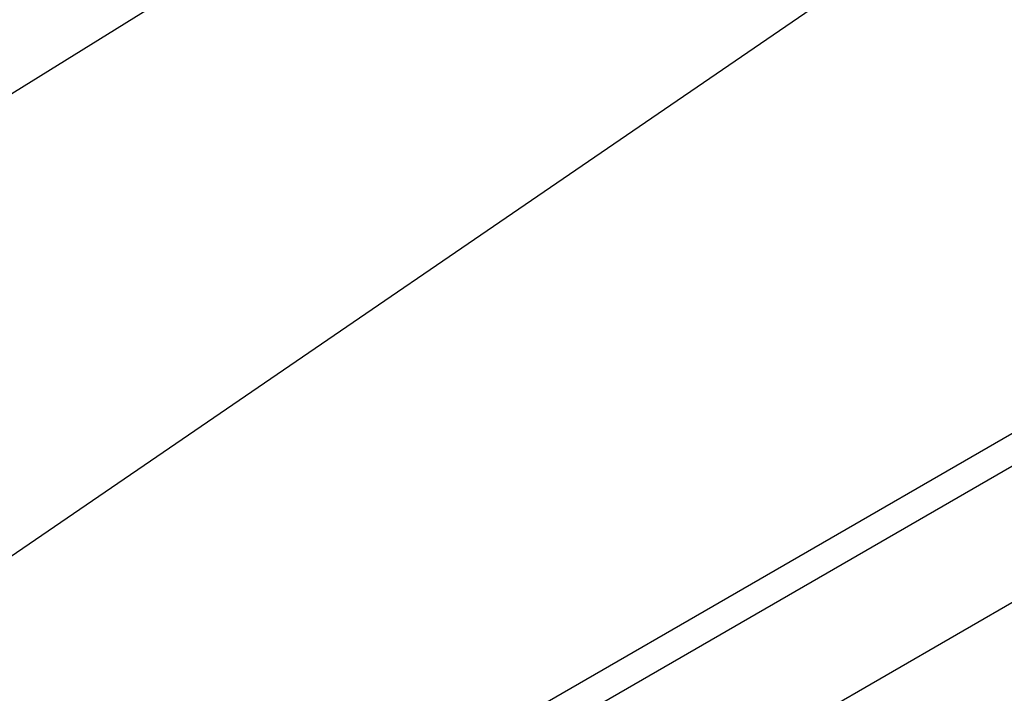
# Model space of a CAD drawing. Header units: millimetres. Extents: x -0.66 to 0.91, y -0.4 to 0.64.
# Tile 120 of 241: x 0.59687 to 0.60704, y -0.05935 to -0.0524. Entities that reach past the tile are written whole.
import ezdxf

# ---------------------------------------------------------------- set-up
doc = ezdxf.new("R2010")
doc.units = ezdxf.units.MM
doc.layers.add('FORMAT', color=7, linetype='Continuous')

msp = doc.modelspace()

# ---------------------------------------------------------------- linework, layer by layer
at = {"layer": 'FORMAT', "color": 7, "linetype": 'Continuous', "lineweight": 25}
for p, q in [((0.603154, -0.049222), (0.569814, -0.069865)), ((0.605178, -0.052202), (0.574981, -0.072849)), ((0.610509, -0.054719), (0.600147, -0.0607)), ((0.610717, -0.054937), (0.600649, -0.060749)), ((0.601865, -0.061451), (0.612038, -0.055578))]:
    msp.add_line(p, q, dxfattribs=at)
msp.add_open_spline([(0.530316, -0.091743), (0.531057, -0.091279), (0.5372, -0.087433), (0.548747, -0.080278), (0.564959, -0.070398), (0.581176, -0.060688), (0.593407, -0.053488), (0.600232, -0.049521), (0.601651, -0.048696)], degree=3, knots=[0, 0, 0, 0, 0.031183, 0.25842, 0.485677, 0.712991, 0.940324, 1, 1, 1, 1], dxfattribs=at)

doc.saveas('drawing.dxf')
